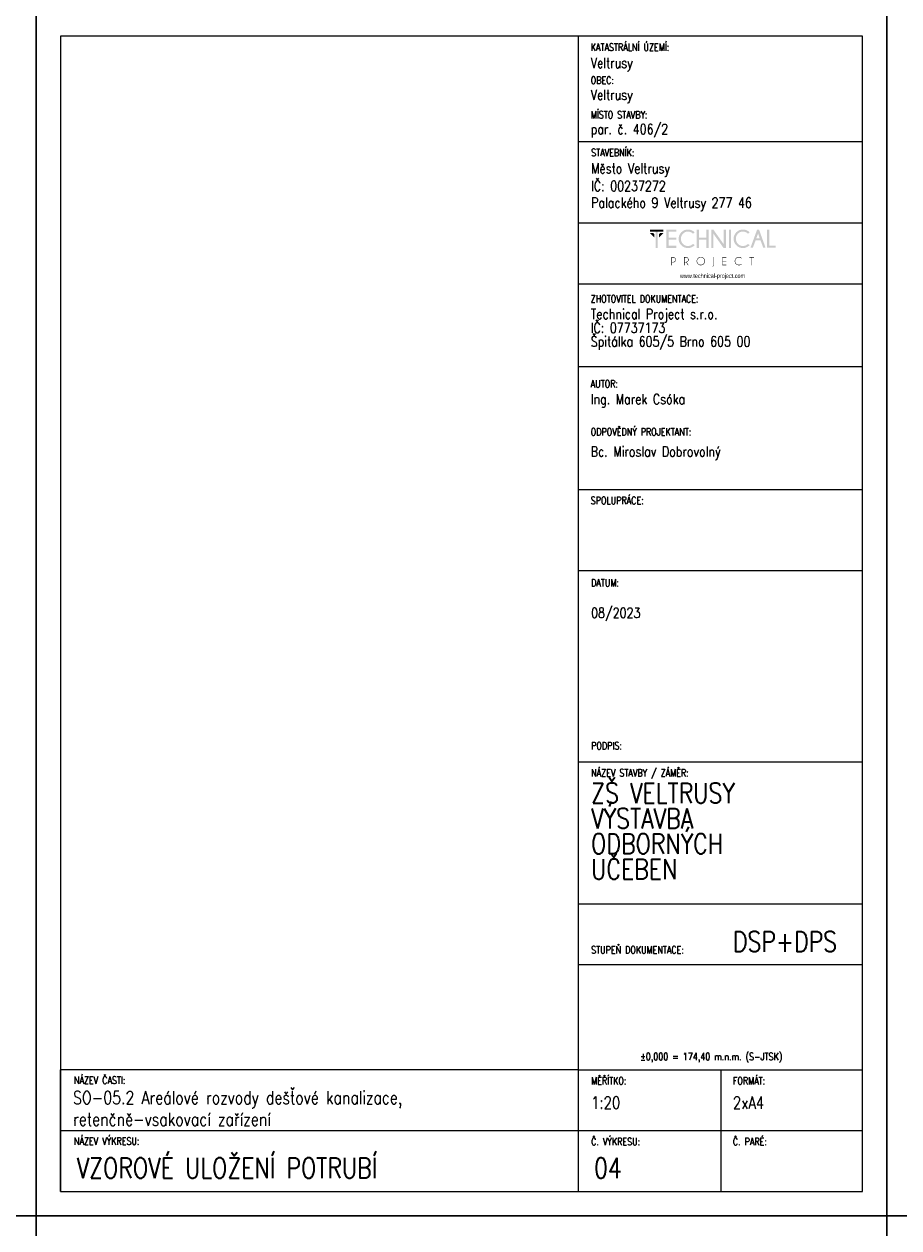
# Model space of a CAD drawing. Header units: millimetres. Extents: x -744 to 2301, y 2052 to 2943.
# Tile 14 of 31: x 828 to 1044, y 2346 to 2643. Entities that reach past the tile are written whole.
import ezdxf

# ---------------------------------------------------------------- set-up
doc = ezdxf.new("R2010")
doc.units = ezdxf.units.MM
doc.header["$MEASUREMENT"] = 0
doc.layers.add('NETISK', color=7, linetype='Continuous', plot=False)
doc.layers.add('TP_01_Rozpiska', color=7, linetype='Continuous', lineweight=5)
doc.layers.add('Znojmoprojekt - Popisy.Znojmoprojekt', color=7, linetype='Continuous')
doc.styles.add('GENERATED_STYLE_4', font='arial.ttf')
doc.styles.add('ROMANS', font='romans.shx', dxfattribs={"width": 0.8})

# ---------------------------------------------------------------- blocks, each defined once
blk = doc.blocks.new('*U24')
for p, q in [((-210, 291), (-210, 297)), ((-204, 297), (-210, 297)), ((0, 297), (-210, 297)), ((-210, 297), (-210, 0)), ((0, 0), (0, 297)), ((-6, 297), (0, 297)), ((-6, 291), (-204, 291)), ((-204, 291), (-204, 6)), ((-6, 6), (-6, 291)), ((-210, 6), (-210, 0)), ((-204, 6), (-6, 6)), ((-210, 0), (0, 0))]:
    blk.add_line(p, q)
blk = doc.blocks.new('A$C01D51CA2')
at = {"layer": 'TP_01_Rozpiska'}
for points in [[(-45.09, 17.59), (-45.09, 16.91), (-40.45, 16.91), (-40.45, 17.59)], [(-45.09, 16.5), (-43.58, 14.97), (-43.58, 16.09), (-43.97, 16.5)], [(-43.15, 17.03), (-43.15, 11.39), (-42.38, 11.39), (-42.38, 17.03)], [(-40.45, 16.5), (-41.97, 14.97), (-41.97, 16.09), (-41.57, 16.5)], [(-36.03, 17.59), (-36.03, 16.91), (-38.63, 16.91), (-38.63, 14.83), (-36.03, 14.83), (-36.03, 14.15), (-38.63, 14.15), (-38.63, 12.08), (-36.03, 12.08), (-36.03, 11.39), (-39.4, 11.39), (-39.4, 17.59)], [(-28.26, 14.15), (-28.26, 11.39), (-29.05, 11.39), (-29.05, 17.59), (-28.26, 17.59), (-28.26, 14.83), (-25.73, 14.83), (-25.73, 17.59), (-24.94, 17.59), (-24.94, 11.39), (-25.73, 11.39), (-25.73, 14.15)], [(-23.29, 17.59), (-19.78, 12.64), (-19.78, 17.59), (-19, 17.59), (-19, 11.39), (-19.86, 11.39), (-23.29, 16.22), (-23.29, 11.39), (-24.07, 11.39), (-24.07, 17.59)], [(-18, 17.59), (-18, 11.39), (-17.23, 11.39), (-17.23, 17.59)], [(-4.92, 11.41), (-4.92, 17.59), (-4.14, 17.59), (-4.14, 12.08), (-1.91, 12.08), (-1.91, 11.41)], [(-18.85, 8.23), (-18.85, 8.07), (-20.1, 8.07), (-20.1, 6.92), (-18.85, 6.92), (-18.85, 6.76), (-20.1, 6.76), (-20.1, 5.6), (-18.85, 5.6), (-18.85, 5.44), (-20.25, 5.44), (-20.25, 8.23)], [(-10.06, 8.07), (-10.06, 5.44), (-10.22, 5.44), (-10.22, 8.07), (-10.93, 8.07), (-10.93, 8.23), (-9.35, 8.23), (-9.35, 8.07)]]:
    blk.add_hatch(color=256, dxfattribs=at).paths.add_polyline_path(points)
h = blk.add_hatch(color=256, dxfattribs=at)
edge = h.paths.add_edge_path()
edge.add_line((-30.26, 12.76), (-29.72, 12.28))
edge.add_spline(control_points=[(-29.72, 12.28), (-30.41, 11.65), (-31.18, 11.32), (-32.02, 11.32), (-32.02, 11.32), (-32.93, 11.32), (-33.68, 11.64), (-34.31, 12.26), (-34.31, 12.26), (-34.93, 12.89), (-35.23, 13.63), (-35.23, 14.5), (-35.23, 14.5), (-35.23, 15.35), (-34.93, 16.09), (-34.31, 16.72), (-34.31, 16.72), (-33.68, 17.36), (-32.93, 17.67), (-32.02, 17.67), (-32.02, 17.67), (-31.18, 17.67), (-30.41, 17.34), (-29.72, 16.7)], knot_values=[0, 0, 0, 0, 0.041667, 0.041667, 0.041667, 0.041767, 0.083333, 0.083333, 0.083333, 0.083433, 0.125, 0.125, 0.125, 0.1251, 0.166667, 0.166667, 0.166667, 0.166767, 0.208333, 0.208333, 0.208333, 0.208433, 1, 1, 1, 1], degree=3, periodic=0)
edge.add_line((-29.72, 16.7), (-30.26, 16.22))
edge.add_spline(control_points=[(-30.26, 16.22), (-30.82, 16.73), (-31.41, 16.98), (-32.02, 16.98), (-32.02, 16.98), (-32.68, 16.98), (-33.25, 16.73), (-33.73, 16.26), (-33.73, 16.26), (-34.21, 15.78), (-34.45, 15.19), (-34.45, 14.5), (-34.45, 14.5), (-34.45, 13.79), (-34.21, 13.22), (-33.73, 12.72), (-33.73, 12.72), (-33.25, 12.25), (-32.68, 12.02), (-32.02, 12.02), (-32.02, 12.02), (-31.41, 12.02), (-30.82, 12.26), (-30.26, 12.76)], knot_values=[0, 0, 0, 0, 0.041667, 0.041667, 0.041667, 0.041767, 0.083333, 0.083333, 0.083333, 0.083433, 0.125, 0.125, 0.125, 0.1251, 0.166667, 0.166667, 0.166667, 0.166767, 0.208333, 0.208333, 0.208333, 0.208433, 1, 1, 1, 1], degree=3, periodic=0)
h = blk.add_hatch(color=256, dxfattribs=at)
edge = h.paths.add_edge_path()
edge.add_line((-11.41, 12.76), (-10.87, 12.28))
edge.add_spline(control_points=[(-10.87, 12.28), (-11.56, 11.65), (-12.33, 11.32), (-13.17, 11.32), (-13.17, 11.32), (-14.07, 11.32), (-14.83, 11.64), (-15.45, 12.26), (-15.45, 12.26), (-16.08, 12.89), (-16.37, 13.63), (-16.37, 14.5), (-16.37, 14.5), (-16.37, 15.35), (-16.08, 16.09), (-15.45, 16.72), (-15.45, 16.72), (-14.83, 17.36), (-14.07, 17.67), (-13.17, 17.67), (-13.17, 17.67), (-12.33, 17.67), (-11.56, 17.34), (-10.87, 16.7)], knot_values=[0, 0, 0, 0, 0.041667, 0.041667, 0.041667, 0.041767, 0.083333, 0.083333, 0.083333, 0.083433, 0.125, 0.125, 0.125, 0.1251, 0.166667, 0.166667, 0.166667, 0.166767, 0.208333, 0.208333, 0.208333, 0.208433, 1, 1, 1, 1], degree=3, periodic=0)
edge.add_line((-10.87, 16.7), (-11.41, 16.22))
edge.add_spline(control_points=[(-11.41, 16.22), (-11.97, 16.73), (-12.56, 16.98), (-13.17, 16.98), (-13.17, 16.98), (-13.82, 16.98), (-14.4, 16.73), (-14.88, 16.26), (-14.88, 16.26), (-15.35, 15.78), (-15.6, 15.19), (-15.6, 14.5), (-15.6, 14.5), (-15.6, 13.79), (-15.35, 13.22), (-14.88, 12.72), (-14.88, 12.72), (-14.4, 12.25), (-13.82, 12.02), (-13.17, 12.02), (-13.17, 12.02), (-12.56, 12.02), (-11.97, 12.26), (-11.41, 12.76)], knot_values=[0, 0, 0, 0, 0.041667, 0.041667, 0.041667, 0.041767, 0.083333, 0.083333, 0.083333, 0.083433, 0.125, 0.125, 0.125, 0.1251, 0.166667, 0.166667, 0.166667, 0.166767, 0.208333, 0.208333, 0.208333, 0.208433, 1, 1, 1, 1], degree=3, periodic=0)
h = blk.add_hatch(color=256, dxfattribs=at)
h.paths.add_polyline_path([(-7.4, 14.65), (-7.99, 16.29), (-8.6, 14.65)])
h.paths.add_polyline_path([(-7.64, 17.59), (-5.41, 11.41), (-6.21, 11.41), (-7.15, 13.97), (-8.83, 13.97), (-9.78, 11.41), (-10.6, 11.41), (-8.33, 17.59)])
h = blk.add_hatch(color=256, dxfattribs=at)
edge = h.paths.add_edge_path()
edge.add_spline(control_points=[(-27.62, 8.12), (-27.98, 8.12), (-28.27, 7.99), (-28.52, 7.74), (-28.52, 7.74), (-28.77, 7.49), (-28.9, 7.2), (-28.9, 6.84), (-28.9, 6.84), (-28.9, 6.49), (-28.77, 6.2), (-28.52, 5.95), (-28.52, 5.95), (-28.27, 5.7), (-27.98, 5.57), (-27.62, 5.57), (-27.62, 5.57), (-27.27, 5.57), (-26.98, 5.7), (-26.73, 5.95), (-26.73, 5.95), (-26.47, 6.2), (-26.35, 6.49), (-26.35, 6.84), (-26.35, 6.84), (-26.35, 7.2), (-26.47, 7.49), (-26.73, 7.74), (-26.73, 7.74), (-26.98, 7.99), (-27.27, 8.12), (-27.62, 8.12)], knot_values=[0, 0, 0, 0, 0.03125, 0.03125, 0.03125, 0.03135, 0.0625, 0.0625, 0.0625, 0.0626, 0.09375, 0.09375, 0.09375, 0.09385, 0.125, 0.125, 0.125, 0.1251, 0.15625, 0.15625, 0.15625, 0.15635, 0.1875, 0.1875, 0.1875, 0.1876, 0.21875, 0.21875, 0.21875, 0.21885, 1, 1, 1, 1], degree=3, periodic=0)
edge = h.paths.add_edge_path()
edge.add_spline(control_points=[(-26.61, 7.86), (-26.33, 7.58), (-26.19, 7.23), (-26.19, 6.84), (-26.19, 6.84), (-26.19, 6.44), (-26.33, 6.11), (-26.61, 5.83), (-26.61, 5.83), (-26.89, 5.56), (-27.22, 5.41), (-27.62, 5.41), (-27.62, 5.41), (-28.01, 5.41), (-28.36, 5.56), (-28.64, 5.83), (-28.64, 5.83), (-28.91, 6.11), (-29.05, 6.44), (-29.05, 6.84), (-29.05, 6.84), (-29.05, 7.23), (-28.91, 7.58), (-28.64, 7.86), (-28.64, 7.86), (-28.36, 8.14), (-28.01, 8.28), (-27.62, 8.28), (-27.62, 8.28), (-27.22, 8.28), (-26.89, 8.14), (-26.61, 7.86)], knot_values=[0, 0, 0, 0, 0.03125, 0.03125, 0.03125, 0.03135, 0.0625, 0.0625, 0.0625, 0.0626, 0.09375, 0.09375, 0.09375, 0.09385, 0.125, 0.125, 0.125, 0.1251, 0.15625, 0.15625, 0.15625, 0.15635, 0.1875, 0.1875, 0.1875, 0.1876, 0.21875, 0.21875, 0.21875, 0.21885, 1, 1, 1, 1], degree=3, periodic=0)
h = blk.add_hatch(color=256, dxfattribs=at)
edge = h.paths.add_edge_path()
edge.add_line((-13.73, 5.88), (-13.61, 5.79))
edge.add_spline(control_points=[(-13.61, 5.79), (-13.87, 5.54), (-14.2, 5.41), (-14.56, 5.41), (-14.56, 5.41), (-14.96, 5.41), (-15.3, 5.56), (-15.58, 5.83), (-15.58, 5.83), (-15.86, 6.11), (-15.99, 6.44), (-15.99, 6.84), (-15.99, 6.84), (-15.99, 7.23), (-15.86, 7.58), (-15.58, 7.86), (-15.58, 7.86), (-15.3, 8.14), (-14.96, 8.27), (-14.56, 8.27), (-14.56, 8.27), (-14.2, 8.27), (-13.87, 8.15), (-13.61, 7.89)], knot_values=[0, 0, 0, 0, 0.041667, 0.041667, 0.041667, 0.041767, 0.083333, 0.083333, 0.083333, 0.083433, 0.125, 0.125, 0.125, 0.1251, 0.166667, 0.166667, 0.166667, 0.166767, 0.208333, 0.208333, 0.208333, 0.208433, 1, 1, 1, 1], degree=3, periodic=0)
edge.add_line((-13.61, 7.89), (-13.73, 7.79))
edge.add_spline(control_points=[(-13.73, 7.79), (-13.97, 8), (-14.25, 8.1), (-14.56, 8.1), (-14.56, 8.1), (-14.93, 8.1), (-15.22, 7.99), (-15.47, 7.74), (-15.47, 7.74), (-15.72, 7.49), (-15.85, 7.2), (-15.85, 6.84), (-15.85, 6.84), (-15.85, 6.49), (-15.72, 6.2), (-15.47, 5.95), (-15.47, 5.95), (-15.22, 5.7), (-14.93, 5.57), (-14.56, 5.57), (-14.56, 5.57), (-14.25, 5.57), (-13.97, 5.67), (-13.73, 5.88)], knot_values=[0, 0, 0, 0, 0.041667, 0.041667, 0.041667, 0.041767, 0.083333, 0.083333, 0.083333, 0.083433, 0.125, 0.125, 0.125, 0.1251, 0.166667, 0.166667, 0.166667, 0.166767, 0.208333, 0.208333, 0.208333, 0.208433, 1, 1, 1, 1], degree=3, periodic=0)
h = blk.add_hatch(color=256, dxfattribs=at)
edge = h.paths.add_edge_path()
edge.add_line((-37.56, 8.07), (-37.56, 6.57))
edge.add_line((-37.56, 6.57), (-37.08, 6.57))
edge.add_spline(control_points=[(-37.08, 6.57), (-36.89, 6.57), (-36.71, 6.64), (-36.56, 6.79), (-36.56, 6.79), (-36.41, 6.94), (-36.34, 7.12), (-36.34, 7.33), (-36.34, 7.33), (-36.34, 7.53), (-36.41, 7.71), (-36.56, 7.86), (-36.56, 7.86), (-36.71, 8), (-36.89, 8.07), (-37.08, 8.07)], knot_values=[0, 0, 0, 0, 0.0625, 0.0625, 0.0625, 0.0626, 0.125, 0.125, 0.125, 0.1251, 0.1875, 0.1875, 0.1875, 0.1876, 1, 1, 1, 1], degree=3, periodic=0)
edge.add_line((-37.08, 8.07), (-37.56, 8.07))
edge = h.paths.add_edge_path()
edge.add_line((-37.56, 6.41), (-37.56, 5.44))
edge.add_line((-37.56, 5.44), (-37.73, 5.44))
edge.add_line((-37.73, 5.44), (-37.73, 8.23))
edge.add_line((-37.73, 8.23), (-36.99, 8.23))
edge.add_spline(control_points=[(-36.99, 8.23), (-36.77, 8.2), (-36.59, 8.12), (-36.44, 7.97), (-36.44, 7.97), (-36.28, 7.79), (-36.18, 7.58), (-36.18, 7.33), (-36.18, 7.33), (-36.18, 7.07), (-36.28, 6.85), (-36.44, 6.67), (-36.44, 6.67), (-36.62, 6.51), (-36.84, 6.41), (-37.08, 6.41)], knot_values=[0, 0, 0, 0, 0.0625, 0.0625, 0.0625, 0.0626, 0.125, 0.125, 0.125, 0.1251, 0.1875, 0.1875, 0.1875, 0.1876, 1, 1, 1, 1], degree=3, periodic=0)
edge.add_line((-37.08, 6.41), (-37.56, 6.41))
h = blk.add_hatch(color=256, dxfattribs=at)
edge = h.paths.add_edge_path()
edge.add_line((-33.17, 8.07), (-33.17, 6.57))
edge.add_line((-33.17, 6.57), (-32.71, 6.57))
edge.add_spline(control_points=[(-32.71, 6.57), (-32.5, 6.57), (-32.32, 6.64), (-32.17, 6.79), (-32.17, 6.79), (-32.02, 6.94), (-31.96, 7.12), (-31.96, 7.33), (-31.96, 7.33), (-31.96, 7.53), (-32.02, 7.71), (-32.17, 7.86), (-32.17, 7.86), (-32.32, 8), (-32.5, 8.07), (-32.71, 8.07)], knot_values=[0, 0, 0, 0, 0.0625, 0.0625, 0.0625, 0.0626, 0.125, 0.125, 0.125, 0.1251, 0.1875, 0.1875, 0.1875, 0.1876, 1, 1, 1, 1], degree=3, periodic=0)
edge.add_line((-32.71, 8.07), (-33.17, 8.07))
edge = h.paths.add_edge_path()
edge.add_line((-32.66, 6.41), (-33.17, 6.41))
edge.add_line((-33.17, 6.41), (-33.17, 5.44))
edge.add_line((-33.17, 5.44), (-33.34, 5.44))
edge.add_line((-33.34, 5.44), (-33.34, 8.23))
edge.add_line((-33.34, 8.23), (-32.61, 8.23))
edge.add_spline(control_points=[(-32.61, 8.23), (-32.4, 8.2), (-32.22, 8.12), (-32.07, 7.97), (-32.07, 7.97), (-31.89, 7.79), (-31.79, 7.58), (-31.79, 7.33), (-31.79, 7.33), (-31.79, 7.07), (-31.89, 6.85), (-32.07, 6.69), (-32.07, 6.69), (-32.19, 6.56), (-32.33, 6.48), (-32.48, 6.44)], knot_values=[0, 0, 0, 0, 0.0625, 0.0625, 0.0625, 0.0626, 0.125, 0.125, 0.125, 0.1251, 0.1875, 0.1875, 0.1875, 0.1876, 1, 1, 1, 1], degree=3, periodic=0)
edge.add_line((-32.48, 6.44), (-31.84, 5.44))
edge.add_line((-31.84, 5.44), (-32.04, 5.44))
edge.add_line((-32.04, 5.44), (-32.66, 6.41))
h = blk.add_hatch(color=256, dxfattribs=at)
edge = h.paths.add_edge_path()
edge.add_spline(control_points=[(-23.19, 5.39), (-23.19, 5.24), (-23.24, 5.13), (-23.34, 5.05), (-23.34, 5.05), (-23.44, 4.95), (-23.56, 4.9), (-23.69, 4.9)], knot_values=[0, 0, 0, 0, 0.125, 0.125, 0.125, 0.1251, 1, 1, 1, 1], degree=3, periodic=0)
edge.add_line((-23.69, 4.9), (-23.69, 5.05))
edge.add_spline(control_points=[(-23.69, 5.05), (-23.59, 5.05), (-23.52, 5.08), (-23.44, 5.14), (-23.44, 5.14), (-23.39, 5.21), (-23.36, 5.29), (-23.36, 5.41)], knot_values=[0, 0, 0, 0, 0.125, 0.125, 0.125, 0.1251, 1, 1, 1, 1], degree=3, periodic=0)
edge.add_line((-23.36, 5.41), (-23.36, 8.23))
edge.add_line((-23.36, 8.23), (-23.19, 8.23))
edge.add_line((-23.19, 8.23), (-23.19, 5.39))
at = {"layer": 'Znojmoprojekt - Popisy.Znojmoprojekt', "color": 7, "linetype": 'Continuous', "lineweight": 13, "insert": (-23.61, 1.59), "char_height": 1.5, "width": 19.5072, "attachment_point": 5, "style": 'GENERATED_STYLE_4'}
blk.add_mtext('\\A1;{\\fBahnschrift Light|b0|i0|c238|p34;\\W0.75;www.technical-project.com}', dxfattribs=at)

msp = doc.modelspace()

# ---------------------------------------------------------------- linework, layer by layer
at = {"layer": 'TP_01_Rozpiska'}
for p, q in [((964.88, 2354.81), (964.88, 2639.81)), ((964.88, 2613.81), (1034.98, 2613.81)), ((964.88, 2593.81), (1034.88, 2593.81)), ((964.88, 2578.74), (1034.88, 2578.74)), ((964.88, 2558.29), (1034.88, 2558.29)), ((964.88, 2527.98), (1034.88, 2527.98)), ((964.88, 2507.98), (1034.88, 2507.98)), ((964.88, 2460.78), (1034.98, 2460.78)), ((964.88, 2425.78), (1034.98, 2425.78)), ((964.88, 2384.81), (836.98, 2384.81)), ((836.98, 2354.81), (836.98, 2384.81)), ((964.88, 2384.81), (1034.98, 2384.81)), ((999.98, 2384.81), (999.98, 2354.81)), ((836.98, 2369.81), (1034.98, 2369.81))]:
    msp.add_line(p, q, dxfattribs=at)
at = {"layer": 'TP_01_Rozpiska', "color": 7, "linetype": 'Continuous', "lineweight": 13}
msp.add_line((964.88, 2410.78), (1034.98, 2410.78), dxfattribs=at)

# ---------------------------------------------------------------- block references
at = {"xscale": 0.7200000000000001, "yscale": 0.7200000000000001, "zscale": 0.7200000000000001}
msp.add_blockref('A$C01D51CA2', (1014.95, 2579.4), dxfattribs=at)
at = {"layer": 'NETISK'}
for p in [(830.98, 2348.81), (1040.98, 2348.81), (1250.98, 2348.81), (830.98, 2051.81), (1040.98, 2051.81), (1250.98, 2051.81)]:
    msp.add_blockref('*U24', p, dxfattribs=at)

# ---------------------------------------------------------------- texts
at = {"color": 7, "linetype": 'Continuous', "lineweight": 0, "char_height": 1.8, "attachment_point": 1, "style": 'ROMANS'}
for s, insert in [('\\A1;KATASTRÁLNÍ ÚZEMÍ:', (967.88, 2638)), ('\\A1;OBEC:', (967.88, 2629.84)), ('\\A1;MÍSTO STAVBY:', (967.88, 2621.33)), ('\\A1;STAVEBNÍK:', (967.98, 2612)), ('\\A1;ZHOTOVITEL DOKUMENTACE:', (967.88, 2575.94)), ('\\A1;AUTOR:', (967.88, 2554.96)), ('\\A1;ODPOVĚDNÝ PROJEKTANT:', (967.88, 2543.1)), ('\\A1;SPOLUPRÁCE:', (967.88, 2526.17)), ('\\A1;DATUM:', (967.98, 2505.88)), ('\\A1;PODPIS:', (967.98, 2465.66)), ('\\A1;NÁZEV STAVBY / ZÁMĚR:', (967.98, 2458.97)), ('\\A1;STUPEŇ DOKUMENTACE:', (967.98, 2415.3)), ('\\A1;±0,000 = 174,40 m.n.m. (S-JTSK)', (980.12, 2388.98)), ('\\A1;NÁZEV ČASTI:', (840.29, 2383.14)), ('\\A1;{\\Fromand|c238;MĚŘÍTKO:}', (967.98, 2383)), ('\\A1;FORMÁT:', (1002.98, 2383)), ('\\A1;NÁZEV VÝKRESU:', (840.29, 2368.14)), ('\\A1;{\\Fromand|c238;Č. VÝKRESU:}', (967.98, 2368)), ('\\A1;{\\Fromand|c238;Č. PARÉ:}', (1002.98, 2368))]:
    msp.add_mtext(s, dxfattribs=dict(at, insert=insert))
at = {"color": 7, "linetype": 'Continuous', "lineweight": 25, "style": 'ROMANS'}
for s, insert, char_height, attachment_point in [('\\A1;Veltrusy', (967.88, 2631.12), 2.5, 7), ('\\A1;Veltrusy', (967.88, 2623.26), 2.5, 7), ('\\A1;par. č. 406/2', (967.88, 2614.81), 2.5, 7), ('\\A1;Město Veltrusy', (967.98, 2605.12), 2.5, 7), ('\\A1;IČ: 00237272', (967.98, 2601.6), 2.5, 7), ('\\A1;Palackého 9 Veltrusy 277 46', (967.98, 2596.65), 2.5, 7), ('\\A1;Ing. Marek Csóka', (967.88, 2551.54), 2.5, 1), ('\\A1;08/2023', (967.98, 2498.8), 2.5, 1), ('\\A1;DSP+DPS', (1002.98, 2418.96), 5, 1), ('\\A1;SO-05.2 Areálové rozvody dešťové kanalizace,\\Pretenčně-vsakovací zařízení', (840.07, 2379.55), 3.2, 1), ('\\A1;1:20', (967.98, 2378.21), 3, 1), ('\\A1;2xA4', (1002.98, 2378.19), 3, 1), ('\\A1;VZOROVÉ ULOŽENÍ POTRUBÍ', (840.96, 2363.08), 5, 1), ('\\A1;04', (968.68, 2363.08), 5, 1)]:
    msp.add_mtext(s, dxfattribs=dict(at, insert=insert, char_height=char_height, attachment_point=attachment_point))
at = {"color": 7, "linetype": 'Continuous', "lineweight": 25, "char_height": 2.5, "attachment_point": 1, "style": 'ROMANS'}
for s, insert, line_spacing_factor in [('\\A1;Technical Project s.r.o.\\PIČ: 07737173\\PŠpitálka 605/5 Brno 605 00', (967.88, 2572.52), 0.811616), ('\\A1;Bc. Miroslav Dobrovolný', (967.88, 2538.59), 0.783211)]:
    msp.add_mtext(s, dxfattribs=dict(at, insert=insert, line_spacing_factor=line_spacing_factor))
at = {"color": 7, "linetype": 'Continuous', "lineweight": 25, "insert": (967.98, 2455.57), "char_height": 5, "width": 48.0061, "attachment_point": 1, "line_spacing_factor": 0.75, "style": 'ROMANS'}
msp.add_mtext('\\A1;ZŠ VELTRUSY  VÝSTAVBA \\PODBORNÝCH \\PUČEBEN', dxfattribs=at)

doc.saveas('drawing.dxf')
